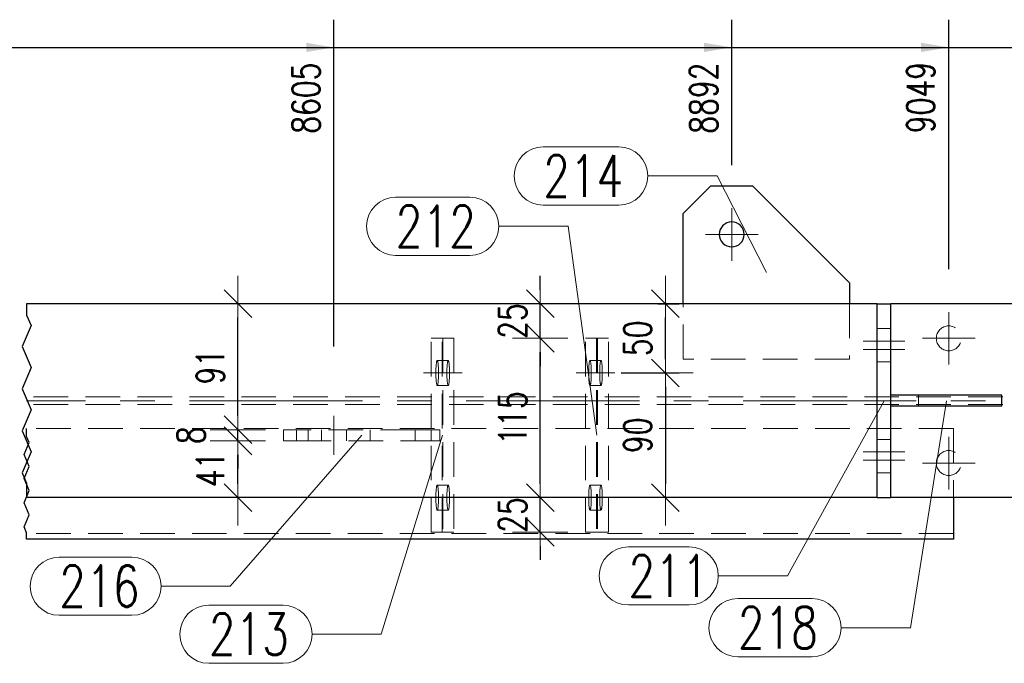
# Model space of a CAD drawing. Header units: millimetres. Extents: x -139 to 714, y 11567 to 12237.
# Tile 37 of 45: x 287 to 358, y 11977 to 12023. Entities that reach past the tile are written whole.
import ezdxf

# ---------------------------------------------------------------- set-up
doc = ezdxf.new("R2010")
doc.units = ezdxf.units.MM
doc.header["$LTSCALE"] = 10
doc.linetypes.add('HIDDEN', pattern=[0.375, 0.25, -0.125])
doc.linetypes.add('MITTE', pattern=[2, 1.25, -0.25, 0.25, -0.25])
doc.layers.get('Defpoints').update_dxf_attribs({"color": 1})
for name, color, linetype, lineweight in [('PS_Bolt', 4, 'Continuous', 13), ('PS_DIM', 4, 'Continuous', 13), ('PS_Hidden', 2, 'HIDDEN', 9), ('PS_Mid', 5, 'MITTE', 15), ('PS_Pos', 1, 'Continuous', 15), ('PS_Shape', 161, 'Continuous', 30), ('PS_SOLID', 7, 'Continuous', 30)]:
    doc.layers.add(name, color=color, linetype=linetype, lineweight=lineweight)
doc.styles.add('simplex', font='simplex.shx', dxfattribs={"width": 0.75})
doc.dimstyles.new('1_10_GŁ_DS1-LS10', dxfattribs={"dimtxt": 2, "dimasz": 2, "dimexe": 2, "dimexo": 5, "dimgap": 1, "dimtad": 1, "dimjust": 4, "dimdec": 0, "dimlfac": 10, "dimtxsty": 'simplex', "dimblk1": 'NONE', "dimsah": 1, "dimcen": 2, "dimclrd": 256, "dimclre": 256, "dimclrt": 3, "dimadec": 1, "dimazin": 0, "dimtfac": 1, "dimtdec": 0, "dimtmove": 2, "dimatfit": 3, "dimfxl": 1, "dimarcsym": 0})
doc.dimstyles.new('1_10_PRZ', dxfattribs={"dimtxt": 2, "dimasz": 1, "dimexe": 2, "dimexo": 5, "dimgap": 1, "dimtad": 1, "dimdec": 0, "dimlfac": 10, "dimtxsty": 'simplex', "dimblk": 'dimznak', "dimcen": 2, "dimse1": 1, "dimse2": 1, "dimclrt": 3, "dimadec": 1, "dimazin": 0, "dimtfac": 1, "dimtdec": 0, "dimtix": 1, "dimtmove": 2, "dimatfit": 3, "dimldrblk": 'dim-grot', "dimfxl": 1, "dimarcsym": 0})
doc.dimstyles.new('1_10_SC', dxfattribs={"dimtxt": 2, "dimasz": 1, "dimexe": 1, "dimexo": 1, "dimgap": 1, "dimtad": 1, "dimdec": 0, "dimlfac": 10, "dimtxsty": 'simplex', "dimblk": 'dimznak', "dimcen": 2, "dimclrd": 256, "dimclre": 256, "dimclrt": 3, "dimadec": 1, "dimazin": 0, "dimtfac": 1, "dimtdec": 0, "dimtix": 1, "dimtmove": 2, "dimatfit": 3, "dimldrblk": 'dim-grot', "dimfxl": 1, "dimarcsym": 0})

# ---------------------------------------------------------------- blocks, each defined once
blk = doc.blocks.new('*D76')
at = {"layer": 'Defpoints', "color": 0, "transparency": 16777216}
for p in [(309.617, 12021.134), (309.617, 11994.534), (-55.079, 11988.634)]:
    blk.add_point(p, dxfattribs=at)
at = {"layer": 'PS_DIM', "lineweight": -2, "transparency": 16777216}
for p, q in [((-55.079, 11993.634), (-55.079, 12023.134)), ((309.617, 11999.534), (309.617, 12023.134)), ((-55.079, 12021.134), (307.617, 12021.134))]:
    blk.add_line(p, q, dxfattribs=at)
at = {"layer": 'PS_DIM', "transparency": 16777216}
blk.add_solid([(307.617, 12021.467), (307.617, 12020.8), (309.617, 12021.134)], dxfattribs=at)
at = {"layer": 'PS_DIM', "color": 3, "transparency": 16777216, "insert": (307.597, 12017.471), "char_height": 2, "attachment_point": 5, "rotation": 90, "style": 'simplex'}
blk.add_mtext('8605', dxfattribs=at)
blk = doc.blocks.new('_None')
blk = doc.blocks.new('*D77')
at = {"layer": 'Defpoints', "color": 0, "transparency": 16777216}
for p in [(338.35, 12021.134), (338.35, 12007.634), (-55.079, 11988.634)]:
    blk.add_point(p, dxfattribs=at)
at = {"layer": 'PS_DIM', "lineweight": -2, "transparency": 16777216}
for p, q in [((-55.079, 11993.634), (-55.079, 12023.134)), ((338.35, 12012.634), (338.35, 12023.134)), ((-55.079, 12021.134), (336.35, 12021.134))]:
    blk.add_line(p, q, dxfattribs=at)
at = {"layer": 'PS_DIM', "transparency": 16777216}
blk.add_solid([(336.35, 12021.467), (336.35, 12020.8), (338.35, 12021.134)], dxfattribs=at)
at = {"layer": 'PS_DIM', "color": 3, "transparency": 16777216, "insert": (336.33, 12017.471), "char_height": 2, "attachment_point": 5, "rotation": 90, "style": 'simplex'}
blk.add_mtext('8892', dxfattribs=at)
blk = doc.blocks.new('*D78')
at = {"layer": 'Defpoints', "color": 0, "transparency": 16777216}
for p in [(354.024, 12021.134), (354.024, 12000.134), (-55.079, 11988.634)]:
    blk.add_point(p, dxfattribs=at)
at = {"layer": 'PS_DIM', "lineweight": -2, "transparency": 16777216}
for p, q in [((-55.079, 11993.634), (-55.079, 12023.134)), ((354.024, 12005.134), (354.024, 12023.134)), ((-55.079, 12021.134), (352.024, 12021.134))]:
    blk.add_line(p, q, dxfattribs=at)
at = {"layer": 'PS_DIM', "transparency": 16777216}
blk.add_solid([(352.024, 12021.467), (352.024, 12020.8), (354.024, 12021.134)], dxfattribs=at)
at = {"layer": 'PS_DIM', "color": 3, "transparency": 16777216, "insert": (352.004, 12017.507), "char_height": 2, "attachment_point": 5, "rotation": 90, "style": 'simplex'}
blk.add_mtext('9049', dxfattribs=at)
blk = doc.blocks.new('*D79')
at = {"layer": 'Defpoints', "color": 0, "transparency": 16777216}
for p in [(363.024, 12021.134), (363.024, 12000.134), (-55.079, 11988.634)]:
    blk.add_point(p, dxfattribs=at)
at = {"layer": 'PS_DIM', "lineweight": -2, "transparency": 16777216}
for p, q in [((-55.079, 11993.634), (-55.079, 12023.134)), ((363.024, 12005.134), (363.024, 12023.134)), ((-55.079, 12021.134), (361.024, 12021.134))]:
    blk.add_line(p, q, dxfattribs=at)
at = {"layer": 'PS_DIM', "transparency": 16777216}
blk.add_solid([(361.024, 12021.467), (361.024, 12020.8), (363.024, 12021.134)], dxfattribs=at)
at = {"layer": 'PS_DIM', "color": 3, "transparency": 16777216, "insert": (361.004, 12017.649), "char_height": 2, "attachment_point": 5, "rotation": 90, "style": 'simplex'}
blk.add_mtext('9139', dxfattribs=at)
blk = doc.blocks.new('*D80')
at = {"layer": 'Defpoints', "color": 0, "transparency": 16777216}
for p in [(368.679, 12021.134), (368.679, 12007.634), (-55.079, 11988.634)]:
    blk.add_point(p, dxfattribs=at)
at = {"layer": 'PS_DIM', "lineweight": -2, "transparency": 16777216}
for p, q in [((-55.079, 11993.634), (-55.079, 12023.134)), ((368.679, 12012.634), (368.679, 12023.134)), ((-55.079, 12021.134), (366.679, 12021.134))]:
    blk.add_line(p, q, dxfattribs=at)
at = {"layer": 'PS_DIM', "transparency": 16777216}
blk.add_solid([(366.679, 12021.467), (366.679, 12020.8), (368.679, 12021.134)], dxfattribs=at)
at = {"layer": 'PS_DIM', "color": 3, "transparency": 16777216, "insert": (366.659, 12017.649), "char_height": 2, "attachment_point": 5, "rotation": 90, "style": 'simplex'}
blk.add_mtext('9196', dxfattribs=at)
blk = doc.blocks.new('*D81')
at = {"layer": 'Defpoints', "color": 0, "transparency": 16777216}
for p in [(466.626, 12021.134), (466.626, 12002.634), (-55.079, 11988.634)]:
    blk.add_point(p, dxfattribs=at)
at = {"layer": 'PS_DIM', "lineweight": -2, "transparency": 16777216}
for p, q in [((-55.079, 11993.634), (-55.079, 12023.134)), ((466.626, 12007.634), (466.626, 12023.134)), ((-55.079, 12021.134), (464.626, 12021.134))]:
    blk.add_line(p, q, dxfattribs=at)
at = {"layer": 'PS_DIM', "transparency": 16777216}
blk.add_solid([(464.626, 12021.467), (464.626, 12020.8), (466.626, 12021.134)], dxfattribs=at)
at = {"layer": 'PS_DIM', "color": 3, "transparency": 16777216, "insert": (464.606, 12017.042), "char_height": 2, "attachment_point": 5, "rotation": 90, "style": 'simplex'}
blk.add_mtext('12015', dxfattribs=at)
blk = doc.blocks.new('dimznak')
at = {"color": 0}
for points in [[(0, 2), (0, -2)], [(-2, 0), (2, 0)]]:
    blk.add_lwpolyline(points, dxfattribs=at)
at = {"color": 2}
blk.add_lwpolyline([(1, 1), (-1, -1)], dxfattribs=at)
blk = doc.blocks.new('*D152')
at = {"layer": 'Defpoints', "color": 0, "transparency": 16777216}
for p in [(302.681, 11992.734), (305.978, 11992.734), (304.527, 11988.634)]:
    blk.add_point(p, dxfattribs=at)
at = {"layer": 'PS_DIM', "color": 0, "lineweight": -2, "transparency": 16777216}
blk.add_line((302.681, 11989.634), (302.681, 11991.734), dxfattribs=at)
for p, rotation in [((302.681, 11992.734), 90), ((302.681, 11988.634), 270)]:
    blk.add_blockref('dimznak', p, dxfattribs=dict(at, rotation=rotation))
at = {"layer": 'PS_DIM', "color": 3, "transparency": 16777216, "insert": (300.681, 11990.684), "char_height": 2, "attachment_point": 5, "rotation": 90, "style": 'simplex'}
blk.add_mtext('41', dxfattribs=at)
blk = doc.blocks.new('dim-grot')
blk.add_hatch(color=256).paths.add_polyline_path([(0, 0), (-2, 0.5), (-2, -0.5)])
blk.add_lwpolyline([(0, 0), (-2, 0.5), (-2, -0.5), (0, 0)])
blk = doc.blocks.new('*D153')
at = {"layer": 'Defpoints', "color": 0, "transparency": 16777216}
for p in [(302.681, 11993.534), (305.978, 11993.534), (305.978, 11992.734)]:
    blk.add_point(p, dxfattribs=at)
at = {"layer": 'PS_DIM', "color": 0, "lineweight": -2, "transparency": 16777216}
for p, q in [((302.681, 11994.534), (302.681, 11995.534)), ((302.681, 11992.734), (302.681, 11993.534)), ((302.681, 11991.734), (302.681, 11990.734))]:
    blk.add_line(p, q, dxfattribs=at)
for p, rotation in [((302.681, 11993.534), 270), ((302.681, 11992.734), 90)]:
    blk.add_blockref('dimznak', p, dxfattribs=dict(at, rotation=rotation))
at = {"layer": 'PS_DIM', "color": 3, "transparency": 16777216, "insert": (299.296, 11993.134), "char_height": 2, "attachment_point": 5, "rotation": 90, "style": 'simplex'}
blk.add_mtext('8', dxfattribs=at)
blk = doc.blocks.new('*D154')
at = {"layer": 'Defpoints', "color": 0, "transparency": 16777216}
for p in [(302.681, 12002.634), (304.91, 12002.634), (305.978, 11993.534)]:
    blk.add_point(p, dxfattribs=at)
at = {"layer": 'PS_DIM', "color": 0, "lineweight": -2, "transparency": 16777216}
blk.add_line((302.681, 11994.534), (302.681, 12001.634), dxfattribs=at)
for p, rotation in [((302.681, 12002.634), 90), ((302.681, 11993.534), 270)]:
    blk.add_blockref('dimznak', p, dxfattribs=dict(at, rotation=rotation))
at = {"layer": 'PS_DIM', "color": 3, "transparency": 16777216, "insert": (300.681, 11998.084), "char_height": 2, "attachment_point": 5, "rotation": 90, "style": 'simplex'}
blk.add_mtext('91', dxfattribs=at)
blk = doc.blocks.new('*D235')
at = {"layer": 'Defpoints', "color": 0, "transparency": 16777216}
for p in [(324.516, 11988.634), (326.428, 11988.634), (327.794, 11986.134)]:
    blk.add_point(p, dxfattribs=at)
at = {"layer": 'PS_DIM', "color": 0, "lineweight": -2, "transparency": 16777216}
for p, q in [((324.516, 11989.634), (324.516, 11990.634)), ((324.516, 11986.134), (324.516, 11988.634)), ((324.516, 11985.134), (324.516, 11984.134))]:
    blk.add_line(p, q, dxfattribs=at)
for p, rotation in [((324.516, 11988.634), 270), ((324.516, 11986.134), 90)]:
    blk.add_blockref('dimznak', p, dxfattribs=dict(at, rotation=rotation))
at = {"layer": 'PS_DIM', "color": 3, "transparency": 16777216, "insert": (322.516, 11987.384), "char_height": 2, "attachment_point": 5, "rotation": 90, "style": 'simplex'}
blk.add_mtext('25', dxfattribs=at)
blk = doc.blocks.new('*D236')
at = {"layer": 'Defpoints', "color": 0, "transparency": 16777216}
for p in [(324.516, 12000.134), (328.192, 12000.134), (326.428, 11988.634)]:
    blk.add_point(p, dxfattribs=at)
at = {"layer": 'PS_DIM', "color": 0, "lineweight": -2, "transparency": 16777216}
blk.add_line((324.516, 11989.634), (324.516, 11999.134), dxfattribs=at)
for p, rotation in [((324.516, 12000.134), 90), ((324.516, 11988.634), 270)]:
    blk.add_blockref('dimznak', p, dxfattribs=dict(at, rotation=rotation))
at = {"layer": 'PS_DIM', "color": 3, "transparency": 16777216, "insert": (322.516, 11994.384), "char_height": 2, "attachment_point": 5, "rotation": 90, "style": 'simplex'}
blk.add_mtext('115', dxfattribs=at)
blk = doc.blocks.new('*D237')
at = {"layer": 'Defpoints', "color": 0, "transparency": 16777216}
for p in [(324.516, 12002.634), (328.192, 12002.634), (328.192, 12000.134)]:
    blk.add_point(p, dxfattribs=at)
at = {"layer": 'PS_DIM', "color": 0, "lineweight": -2, "transparency": 16777216}
for p, q in [((324.516, 12003.634), (324.516, 12004.634)), ((324.516, 12000.134), (324.516, 12002.634)), ((324.516, 11999.134), (324.516, 11998.134))]:
    blk.add_line(p, q, dxfattribs=at)
for p, rotation in [((324.516, 12002.634), 270), ((324.516, 12000.134), 90)]:
    blk.add_blockref('dimznak', p, dxfattribs=dict(at, rotation=rotation))
at = {"layer": 'PS_DIM', "color": 3, "transparency": 16777216, "insert": (322.516, 12001.384), "char_height": 2, "attachment_point": 5, "rotation": 90, "style": 'simplex'}
blk.add_mtext('25', dxfattribs=at)
blk = doc.blocks.new('*D248')
at = {"layer": 'Defpoints', "color": 0, "transparency": 16777216}
for p in [(332.009, 12002.634), (333.559, 12002.634), (329.369, 11997.634)]:
    blk.add_point(p, dxfattribs=at)
at = {"layer": 'PS_DIM', "lineweight": -2, "transparency": 16777216}
for p, q in [((333.009, 12002.634), (334.559, 12002.634)), ((333.559, 11998.634), (333.559, 12001.634)), ((330.369, 11997.634), (334.559, 11997.634))]:
    blk.add_line(p, q, dxfattribs=at)
for p, rotation in [((333.559, 12002.634), 90), ((333.559, 11997.634), 270)]:
    blk.add_blockref('dimznak', p, dxfattribs=dict(at, rotation=rotation))
at = {"layer": 'PS_DIM', "color": 3, "transparency": 16777216, "insert": (331.559, 12000.134), "char_height": 2, "attachment_point": 5, "rotation": 90, "style": 'simplex'}
blk.add_mtext('50', dxfattribs=at)
blk = doc.blocks.new('*D249')
at = {"layer": 'Defpoints', "color": 0, "transparency": 16777216}
for p in [(333.559, 11997.634), (333.559, 11988.634), (333.559, 11988.634)]:
    blk.add_point(p, dxfattribs=at)
at = {"layer": 'PS_DIM', "color": 0, "lineweight": -2, "transparency": 16777216}
blk.add_line((333.559, 11996.634), (333.559, 11989.634), dxfattribs=at)
for p, rotation in [((333.559, 11997.634), 90), ((333.559, 11988.634), 270)]:
    blk.add_blockref('dimznak', p, dxfattribs=dict(at, rotation=rotation))
at = {"layer": 'PS_DIM', "color": 3, "transparency": 16777216, "insert": (331.559, 11993.134), "char_height": 2, "attachment_point": 5, "rotation": 90, "style": 'simplex'}
blk.add_mtext('90', dxfattribs=at)
blk = doc.blocks.new('*X298')
at = {"color": 4, "linetype": 'Continuous'}
blk.add_line((354.024, 11991.134), (354.024, 11991.134), dxfattribs=at)
blk.add_line((354.024, 11991.134), (354.024, 11991.134), dxfattribs=at)
blk.add_line((354.024, 11991.134), (354.024, 11991.134), dxfattribs=at)
blk.add_line((354.024, 11991.134), (354.024, 11991.134), dxfattribs=at)
blk.add_line((354.024, 11991.134), (354.024, 11991.134), dxfattribs=at)
blk = doc.blocks.new('*X301')
at = {"color": 4, "linetype": 'Continuous'}
blk.add_line((354.024, 12000.134), (354.024, 12000.134), dxfattribs=at)
blk.add_line((354.024, 12000.134), (354.024, 12000.134), dxfattribs=at)
blk.add_line((354.024, 12000.134), (354.024, 12000.134), dxfattribs=at)
blk.add_line((354.024, 12000.134), (354.024, 12000.134), dxfattribs=at)
blk.add_line((354.024, 12000.134), (354.024, 12000.134), dxfattribs=at)
blk = doc.blocks.new('*X307')
at = {"color": 1}
for p, q in [((287.42, 12002.634), (287.42, 12001.81)), ((287.42, 12001.81), (287.741, 12001.052)), ((287.741, 12001.052), (287.1, 11999.535)), ((287.1, 11999.535), (287.741, 11998.018)), ((287.741, 11998.018), (287.1, 11996.5)), ((287.1, 11996.5), (287.741, 11994.983)), ((287.741, 11994.983), (287.1, 11993.466)), ((287.1, 11993.466), (287.741, 11991.949)), ((287.42, 11993.039), (287.42, 11993.634)), ((287.237, 11991.739), (287.604, 11992.606)), ((287.604, 11992.606), (287.42, 11993.039)), ((287.741, 11991.949), (287.1, 11990.432)), ((287.604, 11990.872), (287.237, 11991.739)), ((287.1, 11990.432), (287.42, 11989.674)), ((287.237, 11990.005), (287.604, 11990.872)), ((287.604, 11989.138), (287.237, 11990.005)), ((287.42, 11989.674), (287.42, 11988.634)), ((287.237, 11988.271), (287.604, 11989.138)), ((287.604, 11987.405), (287.237, 11988.271)), ((287.237, 11986.538), (287.604, 11987.405)), ((287.42, 11986.104), (287.237, 11986.538)), ((287.42, 11985.634), (287.42, 11986.104))]:
    blk.add_line(p, q, dxfattribs=at)
at = {"layer": 'PS_Hidden', "color": 2, "linetype": 'HIDDEN'}
for p, q in [((334.85, 11998.634), (334.85, 12002.634)), ((346.85, 12002.634), (346.85, 11998.634)), ((349.85, 12000.834), (348.85, 12000.834)), ((316.631, 11986.134), (316.631, 12000.134)), ((316.631, 12000.134), (317.48, 12000.134)), ((317.426, 11986.134), (317.426, 12000.134)), ((317.48, 12000.134), (317.48, 11986.134)), ((318.275, 12000.134), (317.48, 12000.134)), ((318.275, 12000.134), (318.275, 11986.134)), ((327.794, 11986.134), (327.794, 12000.134)), ((327.794, 12000.134), (328.643, 12000.134)), ((328.589, 12000.134), (328.589, 11986.134)), ((328.643, 12000.134), (328.643, 11986.134)), ((328.643, 12000.134), (329.438, 12000.134)), ((329.438, 11986.134), (329.438, 12000.134)), ((316.991, 11998.058), (316.996, 11998.134)), ((316.996, 11998.134), (317.001, 11998.205)), ((317.001, 11998.205), (317.007, 11998.27)), ((317.007, 11998.27), (317.014, 11998.329)), ((317.014, 11998.329), (317.022, 11998.382)), ((317.022, 11998.382), (317.03, 11998.427)), ((317.03, 11998.427), (317.038, 11998.465)), ((317.038, 11998.465), (317.047, 11998.495)), ((317.047, 11998.495), (317.056, 11998.516)), ((317.056, 11998.516), (317.066, 11998.529)), ((317.066, 11998.529), (317.075, 11998.534)), ((317.075, 11998.534), (317.084, 11998.529)), ((317.075, 11998.534), (317.075, 11998.534)), ((317.075, 11998.534), (317.87, 11998.534)), ((317.084, 11998.529), (317.094, 11998.516)), ((317.094, 11998.516), (317.103, 11998.495)), ((317.103, 11998.495), (317.112, 11998.465)), ((317.112, 11998.465), (317.12, 11998.427)), ((317.12, 11998.427), (317.128, 11998.382)), ((317.128, 11998.382), (317.136, 11998.329)), ((317.136, 11998.329), (317.143, 11998.27)), ((317.143, 11998.27), (317.149, 11998.205)), ((317.149, 11998.205), (317.154, 11998.134)), ((317.154, 11998.134), (317.159, 11998.058)), ((317.791, 11998.134), (317.786, 11998.058)), ((317.797, 11998.205), (317.791, 11998.134)), ((317.803, 11998.27), (317.797, 11998.205)), ((317.81, 11998.329), (317.803, 11998.27)), ((317.817, 11998.382), (317.81, 11998.329)), ((317.825, 11998.427), (317.817, 11998.382)), ((317.834, 11998.465), (317.825, 11998.427)), ((317.843, 11998.495), (317.834, 11998.465)), ((317.852, 11998.516), (317.843, 11998.495)), ((317.861, 11998.529), (317.852, 11998.516)), ((317.87, 11998.534), (317.861, 11998.529)), ((317.88, 11998.529), (317.87, 11998.534)), ((317.889, 11998.516), (317.88, 11998.529)), ((317.898, 11998.495), (317.889, 11998.516)), ((317.907, 11998.465), (317.898, 11998.495)), ((317.916, 11998.427), (317.907, 11998.465)), ((317.924, 11998.382), (317.916, 11998.427)), ((317.931, 11998.329), (317.924, 11998.382)), ((317.938, 11998.27), (317.931, 11998.329)), ((317.944, 11998.205), (317.938, 11998.27)), ((317.95, 11998.134), (317.944, 11998.205)), ((317.955, 11998.058), (317.95, 11998.134)), ((328.028, 11998.058), (328.033, 11998.134)), ((328.033, 11998.134), (328.038, 11998.205)), ((328.038, 11998.205), (328.045, 11998.27)), ((328.045, 11998.27), (328.052, 11998.329)), ((328.052, 11998.329), (328.059, 11998.382)), ((328.059, 11998.382), (328.067, 11998.427)), ((328.067, 11998.427), (328.076, 11998.465)), ((328.076, 11998.465), (328.085, 11998.495)), ((328.085, 11998.495), (328.094, 11998.516)), ((328.094, 11998.516), (328.103, 11998.529)), ((328.103, 11998.529), (328.112, 11998.534)), ((328.112, 11998.534), (328.122, 11998.529)), ((328.112, 11998.534), (328.112, 11998.534)), ((328.112, 11998.534), (328.908, 11998.534)), ((328.122, 11998.529), (328.131, 11998.516)), ((328.131, 11998.516), (328.14, 11998.495)), ((328.14, 11998.495), (328.149, 11998.465)), ((328.149, 11998.465), (328.157, 11998.427)), ((328.157, 11998.427), (328.165, 11998.382)), ((328.165, 11998.382), (328.173, 11998.329)), ((328.173, 11998.329), (328.18, 11998.27)), ((328.18, 11998.27), (328.186, 11998.205)), ((328.186, 11998.205), (328.192, 11998.134)), ((328.192, 11998.134), (328.197, 11998.058)), ((328.828, 11998.134), (328.824, 11998.058)), ((328.834, 11998.205), (328.828, 11998.134)), ((328.84, 11998.27), (328.834, 11998.205)), ((328.847, 11998.329), (328.84, 11998.27)), ((328.855, 11998.382), (328.847, 11998.329)), ((328.863, 11998.427), (328.855, 11998.382)), ((328.871, 11998.465), (328.863, 11998.427)), ((328.88, 11998.495), (328.871, 11998.465)), ((328.889, 11998.516), (328.88, 11998.495)), ((328.898, 11998.529), (328.889, 11998.516)), ((328.908, 11998.534), (328.898, 11998.529)), ((328.917, 11998.529), (328.908, 11998.534)), ((328.926, 11998.516), (328.917, 11998.529)), ((328.936, 11998.495), (328.926, 11998.516)), ((328.944, 11998.465), (328.936, 11998.495)), ((328.953, 11998.427), (328.944, 11998.465)), ((328.961, 11998.382), (328.953, 11998.427)), ((328.968, 11998.329), (328.961, 11998.382)), ((328.975, 11998.27), (328.968, 11998.329)), ((328.982, 11998.205), (328.975, 11998.27)), ((328.987, 11998.134), (328.982, 11998.205)), ((328.992, 11998.058), (328.987, 11998.134)), ((346.85, 11998.634), (334.85, 11998.634)), ((349.85, 11998.434), (348.85, 11998.434)), ((316.979, 11997.634), (316.98, 11997.722)), ((316.98, 11997.545), (316.979, 11997.634)), ((316.98, 11997.722), (316.981, 11997.809)), ((316.981, 11997.458), (316.98, 11997.545)), ((316.981, 11997.809), (316.984, 11997.895)), ((316.984, 11997.372), (316.981, 11997.458)), ((316.984, 11997.895), (316.987, 11997.978)), ((316.987, 11997.289), (316.984, 11997.372)), ((316.987, 11997.978), (316.991, 11998.058)), ((317.159, 11998.058), (317.163, 11997.978)), ((317.163, 11997.978), (317.166, 11997.895)), ((317.166, 11997.372), (317.163, 11997.289)), ((317.166, 11997.895), (317.169, 11997.809)), ((317.169, 11997.458), (317.166, 11997.372)), ((317.169, 11997.809), (317.17, 11997.722)), ((317.17, 11997.545), (317.169, 11997.458)), ((317.17, 11997.722), (317.171, 11997.634)), ((317.171, 11997.634), (317.17, 11997.545)), ((317.777, 11997.809), (317.775, 11997.722)), ((317.775, 11997.722), (317.775, 11997.634)), ((317.775, 11997.634), (317.775, 11997.545)), ((317.775, 11997.545), (317.777, 11997.458)), ((317.779, 11997.895), (317.777, 11997.809)), ((317.777, 11997.458), (317.779, 11997.372)), ((317.782, 11997.978), (317.779, 11997.895)), ((317.779, 11997.372), (317.782, 11997.289)), ((317.786, 11998.058), (317.782, 11997.978)), ((317.959, 11997.978), (317.955, 11998.058)), ((317.962, 11997.895), (317.959, 11997.978)), ((317.959, 11997.289), (317.962, 11997.372)), ((317.964, 11997.809), (317.962, 11997.895)), ((317.962, 11997.372), (317.964, 11997.458)), ((317.966, 11997.722), (317.964, 11997.809)), ((317.964, 11997.458), (317.966, 11997.545)), ((317.966, 11997.634), (317.966, 11997.722)), ((317.966, 11997.545), (317.966, 11997.634)), ((328.017, 11997.722), (328.019, 11997.809)), ((328.017, 11997.634), (328.017, 11997.722)), ((328.017, 11997.545), (328.017, 11997.634)), ((328.019, 11997.458), (328.017, 11997.545)), ((328.019, 11997.809), (328.021, 11997.895)), ((328.021, 11997.372), (328.019, 11997.458)), ((328.021, 11997.895), (328.024, 11997.978)), ((328.024, 11997.289), (328.021, 11997.372)), ((328.024, 11997.978), (328.028, 11998.058)), ((328.197, 11998.058), (328.201, 11997.978)), ((328.201, 11997.978), (328.204, 11997.895)), ((328.204, 11997.372), (328.201, 11997.289)), ((328.204, 11997.895), (328.206, 11997.809)), ((328.206, 11997.458), (328.204, 11997.372)), ((328.206, 11997.809), (328.207, 11997.722)), ((328.207, 11997.545), (328.206, 11997.458)), ((328.207, 11997.722), (328.208, 11997.634)), ((328.208, 11997.634), (328.207, 11997.545)), ((328.813, 11997.722), (328.812, 11997.634)), ((328.812, 11997.634), (328.813, 11997.545)), ((328.814, 11997.809), (328.813, 11997.722)), ((328.813, 11997.545), (328.814, 11997.458)), ((328.816, 11997.895), (328.814, 11997.809)), ((328.814, 11997.458), (328.816, 11997.372)), ((328.82, 11997.978), (328.816, 11997.895)), ((328.816, 11997.372), (328.82, 11997.289)), ((328.824, 11998.058), (328.82, 11997.978)), ((328.996, 11997.978), (328.992, 11998.058)), ((328.999, 11997.895), (328.996, 11997.978)), ((328.996, 11997.289), (328.999, 11997.372)), ((329.001, 11997.809), (328.999, 11997.895)), ((328.999, 11997.372), (329.001, 11997.458)), ((329.003, 11997.722), (329.001, 11997.809)), ((329.001, 11997.458), (329.003, 11997.545)), ((329.003, 11997.634), (329.003, 11997.722)), ((329.003, 11997.545), (329.003, 11997.634)), ((316.991, 11997.209), (316.987, 11997.289)), ((316.996, 11997.134), (316.991, 11997.209)), ((317.001, 11997.063), (316.996, 11997.134)), ((317.007, 11996.997), (317.001, 11997.063)), ((317.014, 11996.938), (317.007, 11996.997)), ((317.022, 11996.885), (317.014, 11996.938)), ((317.03, 11996.84), (317.022, 11996.885)), ((317.038, 11996.802), (317.03, 11996.84)), ((317.047, 11996.772), (317.038, 11996.802)), ((317.056, 11996.751), (317.047, 11996.772)), ((317.066, 11996.738), (317.056, 11996.751)), ((317.075, 11996.734), (317.066, 11996.738)), ((317.084, 11996.738), (317.075, 11996.734)), ((317.075, 11996.734), (317.87, 11996.734)), ((317.094, 11996.751), (317.084, 11996.738)), ((317.103, 11996.772), (317.094, 11996.751)), ((317.112, 11996.802), (317.103, 11996.772)), ((317.12, 11996.84), (317.112, 11996.802)), ((317.128, 11996.885), (317.12, 11996.84)), ((317.136, 11996.938), (317.128, 11996.885)), ((317.143, 11996.997), (317.136, 11996.938)), ((317.149, 11997.063), (317.143, 11996.997)), ((317.154, 11997.134), (317.149, 11997.063)), ((317.159, 11997.209), (317.154, 11997.134)), ((317.163, 11997.289), (317.159, 11997.209)), ((317.782, 11997.289), (317.786, 11997.209)), ((317.786, 11997.209), (317.791, 11997.134)), ((317.791, 11997.134), (317.797, 11997.063)), ((317.797, 11997.063), (317.803, 11996.997)), ((317.803, 11996.997), (317.81, 11996.938)), ((317.81, 11996.938), (317.817, 11996.885)), ((317.817, 11996.885), (317.825, 11996.84)), ((317.825, 11996.84), (317.834, 11996.802)), ((317.834, 11996.802), (317.843, 11996.772)), ((317.843, 11996.772), (317.852, 11996.751)), ((317.852, 11996.751), (317.861, 11996.738)), ((317.861, 11996.738), (317.87, 11996.734)), ((317.87, 11996.734), (317.88, 11996.738)), ((317.87, 11996.734), (317.87, 11996.734)), ((317.88, 11996.738), (317.889, 11996.751)), ((317.889, 11996.751), (317.898, 11996.772)), ((317.898, 11996.772), (317.907, 11996.802)), ((317.907, 11996.802), (317.916, 11996.84)), ((317.916, 11996.84), (317.924, 11996.885)), ((317.924, 11996.885), (317.931, 11996.938)), ((317.931, 11996.938), (317.938, 11996.997)), ((317.938, 11996.997), (317.944, 11997.063)), ((317.944, 11997.063), (317.95, 11997.134)), ((317.95, 11997.134), (317.955, 11997.209)), ((317.955, 11997.209), (317.959, 11997.289)), ((328.028, 11997.209), (328.024, 11997.289)), ((328.033, 11997.134), (328.028, 11997.209)), ((328.038, 11997.063), (328.033, 11997.134)), ((328.045, 11996.997), (328.038, 11997.063)), ((328.052, 11996.938), (328.045, 11996.997)), ((328.059, 11996.885), (328.052, 11996.938)), ((328.067, 11996.84), (328.059, 11996.885)), ((328.076, 11996.802), (328.067, 11996.84)), ((328.085, 11996.772), (328.076, 11996.802)), ((328.094, 11996.751), (328.085, 11996.772)), ((328.103, 11996.738), (328.094, 11996.751)), ((328.112, 11996.734), (328.103, 11996.738)), ((328.122, 11996.738), (328.112, 11996.734)), ((328.112, 11996.734), (328.908, 11996.734)), ((328.131, 11996.751), (328.122, 11996.738)), ((328.14, 11996.772), (328.131, 11996.751)), ((328.149, 11996.802), (328.14, 11996.772)), ((328.157, 11996.84), (328.149, 11996.802)), ((328.165, 11996.885), (328.157, 11996.84)), ((328.173, 11996.938), (328.165, 11996.885)), ((328.18, 11996.997), (328.173, 11996.938)), ((328.186, 11997.063), (328.18, 11996.997)), ((328.192, 11997.134), (328.186, 11997.063)), ((328.197, 11997.209), (328.192, 11997.134)), ((328.201, 11997.289), (328.197, 11997.209)), ((328.82, 11997.289), (328.824, 11997.209)), ((328.824, 11997.209), (328.828, 11997.134)), ((328.828, 11997.134), (328.834, 11997.063)), ((328.834, 11997.063), (328.84, 11996.997)), ((328.84, 11996.997), (328.847, 11996.938)), ((328.847, 11996.938), (328.855, 11996.885)), ((328.855, 11996.885), (328.863, 11996.84)), ((328.863, 11996.84), (328.871, 11996.802)), ((328.871, 11996.802), (328.88, 11996.772)), ((328.88, 11996.772), (328.889, 11996.751)), ((328.889, 11996.751), (328.898, 11996.738)), ((328.898, 11996.738), (328.908, 11996.734)), ((328.908, 11996.734), (328.917, 11996.738)), ((328.908, 11996.734), (328.908, 11996.734)), ((328.917, 11996.738), (328.926, 11996.751)), ((328.926, 11996.751), (328.936, 11996.772)), ((328.936, 11996.772), (328.944, 11996.802)), ((328.944, 11996.802), (328.953, 11996.84)), ((328.953, 11996.84), (328.961, 11996.885)), ((328.961, 11996.885), (328.968, 11996.938)), ((328.968, 11996.938), (328.975, 11996.997)), ((328.975, 11996.997), (328.982, 11997.063)), ((328.982, 11997.063), (328.987, 11997.134)), ((328.987, 11997.134), (328.992, 11997.209)), ((328.992, 11997.209), (328.996, 11997.289)), ((351.85, 11995.234), (351.85, 11996.034)), ((391.679, 11995.909), (287.42, 11995.909)), ((391.679, 11995.359), (287.42, 11995.359)), ((354.369, 11993.634), (287.42, 11993.634)), ((306.92, 11993.534), (305.978, 11993.534)), ((305.978, 11993.534), (305.978, 11992.734)), ((306.92, 11993.534), (306.92, 11992.734)), ((315.48, 11993.534), (306.92, 11993.534)), ((307.754, 11992.734), (307.754, 11993.534)), ((308.717, 11992.734), (308.717, 11993.534)), ((310.517, 11992.734), (310.517, 11993.534)), ((312.229, 11993.534), (312.229, 11992.734)), ((315.48, 11993.534), (317.268, 11993.534)), ((315.48, 11992.734), (315.48, 11993.534)), ((316.631, 11992.734), (316.631, 11993.534)), ((317.268, 11993.534), (317.268, 11992.734)), ((354.369, 11993.634), (354.369, 11988.634)), ((306.92, 11992.734), (305.978, 11992.734)), ((306.92, 11992.734), (315.48, 11992.734)), ((317.268, 11992.734), (315.48, 11992.734)), ((349.85, 11992.834), (348.85, 11992.834)), ((349.85, 11990.434), (348.85, 11990.434)), ((316.981, 11988.809), (316.984, 11988.895)), ((316.984, 11988.895), (316.987, 11988.978)), ((316.987, 11988.978), (316.991, 11989.058)), ((316.991, 11989.058), (316.996, 11989.134)), ((316.996, 11989.134), (317.001, 11989.205)), ((317.001, 11989.205), (317.007, 11989.27)), ((317.007, 11989.27), (317.014, 11989.329)), ((317.014, 11989.329), (317.022, 11989.382)), ((317.022, 11989.382), (317.03, 11989.427)), ((317.03, 11989.427), (317.038, 11989.465)), ((317.038, 11989.465), (317.047, 11989.495)), ((317.047, 11989.495), (317.056, 11989.516)), ((317.056, 11989.516), (317.066, 11989.529)), ((317.066, 11989.529), (317.075, 11989.534)), ((317.075, 11989.534), (317.084, 11989.529)), ((317.075, 11989.534), (317.075, 11989.534)), ((317.075, 11989.534), (317.87, 11989.534)), ((317.084, 11989.529), (317.094, 11989.516)), ((317.094, 11989.516), (317.103, 11989.495)), ((317.103, 11989.495), (317.112, 11989.465)), ((317.112, 11989.465), (317.12, 11989.427)), ((317.12, 11989.427), (317.128, 11989.382)), ((317.128, 11989.382), (317.136, 11989.329)), ((317.136, 11989.329), (317.143, 11989.27)), ((317.143, 11989.27), (317.149, 11989.205)), ((317.149, 11989.205), (317.154, 11989.134)), ((317.154, 11989.134), (317.159, 11989.058)), ((317.159, 11989.058), (317.163, 11988.978)), ((317.163, 11988.978), (317.166, 11988.895)), ((317.166, 11988.895), (317.169, 11988.809)), ((317.779, 11988.895), (317.777, 11988.809)), ((317.782, 11988.978), (317.779, 11988.895)), ((317.786, 11989.058), (317.782, 11988.978)), ((317.791, 11989.134), (317.786, 11989.058)), ((317.797, 11989.205), (317.791, 11989.134)), ((317.803, 11989.27), (317.797, 11989.205)), ((317.81, 11989.329), (317.803, 11989.27)), ((317.817, 11989.382), (317.81, 11989.329)), ((317.825, 11989.427), (317.817, 11989.382)), ((317.834, 11989.465), (317.825, 11989.427)), ((317.843, 11989.495), (317.834, 11989.465)), ((317.852, 11989.516), (317.843, 11989.495)), ((317.861, 11989.529), (317.852, 11989.516)), ((317.87, 11989.534), (317.861, 11989.529)), ((317.88, 11989.529), (317.87, 11989.534)), ((317.889, 11989.516), (317.88, 11989.529)), ((317.898, 11989.495), (317.889, 11989.516)), ((317.907, 11989.465), (317.898, 11989.495)), ((317.916, 11989.427), (317.907, 11989.465)), ((317.924, 11989.382), (317.916, 11989.427)), ((317.931, 11989.329), (317.924, 11989.382)), ((317.938, 11989.27), (317.931, 11989.329)), ((317.944, 11989.205), (317.938, 11989.27)), ((317.95, 11989.134), (317.944, 11989.205)), ((317.955, 11989.058), (317.95, 11989.134)), ((317.959, 11988.978), (317.955, 11989.058)), ((317.962, 11988.895), (317.959, 11988.978)), ((317.964, 11988.809), (317.962, 11988.895)), ((328.019, 11988.809), (328.021, 11988.895)), ((328.021, 11988.895), (328.024, 11988.978)), ((328.024, 11988.978), (328.028, 11989.058)), ((328.028, 11989.058), (328.033, 11989.134)), ((328.033, 11989.134), (328.038, 11989.205)), ((328.038, 11989.205), (328.045, 11989.27)), ((328.045, 11989.27), (328.052, 11989.329)), ((328.052, 11989.329), (328.059, 11989.382)), ((328.059, 11989.382), (328.067, 11989.427)), ((328.067, 11989.427), (328.076, 11989.465)), ((328.076, 11989.465), (328.085, 11989.495)), ((328.085, 11989.495), (328.094, 11989.516)), ((328.094, 11989.516), (328.103, 11989.529)), ((328.103, 11989.529), (328.112, 11989.534)), ((328.112, 11989.534), (328.122, 11989.529)), ((328.112, 11989.534), (328.112, 11989.534)), ((328.112, 11989.534), (328.908, 11989.534)), ((328.122, 11989.529), (328.131, 11989.516)), ((328.131, 11989.516), (328.14, 11989.495)), ((328.14, 11989.495), (328.149, 11989.465)), ((328.149, 11989.465), (328.157, 11989.427)), ((328.157, 11989.427), (328.165, 11989.382)), ((328.165, 11989.382), (328.173, 11989.329)), ((328.173, 11989.329), (328.18, 11989.27)), ((328.18, 11989.27), (328.186, 11989.205)), ((328.186, 11989.205), (328.192, 11989.134)), ((328.192, 11989.134), (328.197, 11989.058)), ((328.197, 11989.058), (328.201, 11988.978)), ((328.201, 11988.978), (328.204, 11988.895)), ((328.204, 11988.895), (328.206, 11988.809)), ((328.816, 11988.895), (328.814, 11988.809)), ((328.82, 11988.978), (328.816, 11988.895)), ((328.824, 11989.058), (328.82, 11988.978)), ((328.828, 11989.134), (328.824, 11989.058)), ((328.834, 11989.205), (328.828, 11989.134)), ((328.84, 11989.27), (328.834, 11989.205)), ((328.847, 11989.329), (328.84, 11989.27)), ((328.855, 11989.382), (328.847, 11989.329)), ((328.863, 11989.427), (328.855, 11989.382)), ((328.871, 11989.465), (328.863, 11989.427)), ((328.88, 11989.495), (328.871, 11989.465)), ((328.889, 11989.516), (328.88, 11989.495)), ((328.898, 11989.529), (328.889, 11989.516)), ((328.908, 11989.534), (328.898, 11989.529)), ((328.917, 11989.529), (328.908, 11989.534)), ((328.926, 11989.516), (328.917, 11989.529)), ((328.936, 11989.495), (328.926, 11989.516)), ((328.944, 11989.465), (328.936, 11989.495)), ((328.953, 11989.427), (328.944, 11989.465)), ((328.961, 11989.382), (328.953, 11989.427)), ((328.968, 11989.329), (328.961, 11989.382)), ((328.975, 11989.27), (328.968, 11989.329)), ((328.982, 11989.205), (328.975, 11989.27)), ((328.987, 11989.134), (328.982, 11989.205)), ((328.992, 11989.058), (328.987, 11989.134)), ((328.996, 11988.978), (328.992, 11989.058)), ((328.999, 11988.895), (328.996, 11988.978)), ((329.001, 11988.809), (328.999, 11988.895)), ((316.979, 11988.634), (316.98, 11988.722)), ((316.98, 11988.545), (316.979, 11988.634)), ((316.98, 11988.722), (316.981, 11988.809)), ((316.981, 11988.458), (316.98, 11988.545)), ((316.984, 11988.372), (316.981, 11988.458)), ((316.987, 11988.289), (316.984, 11988.372)), ((316.991, 11988.209), (316.987, 11988.289)), ((316.996, 11988.134), (316.991, 11988.209)), ((317.001, 11988.063), (316.996, 11988.134)), ((317.154, 11988.134), (317.149, 11988.063)), ((317.159, 11988.209), (317.154, 11988.134)), ((317.163, 11988.289), (317.159, 11988.209)), ((317.166, 11988.372), (317.163, 11988.289)), ((317.169, 11988.458), (317.166, 11988.372)), ((317.169, 11988.809), (317.17, 11988.722)), ((317.17, 11988.545), (317.169, 11988.458)), ((317.17, 11988.722), (317.171, 11988.634)), ((317.171, 11988.634), (317.17, 11988.545)), ((317.777, 11988.809), (317.775, 11988.722)), ((317.775, 11988.722), (317.775, 11988.634)), ((317.775, 11988.634), (317.775, 11988.545)), ((317.775, 11988.545), (317.777, 11988.458)), ((317.777, 11988.458), (317.779, 11988.372)), ((317.779, 11988.372), (317.782, 11988.289)), ((317.782, 11988.289), (317.786, 11988.209)), ((317.786, 11988.209), (317.791, 11988.134)), ((317.791, 11988.134), (317.797, 11988.063)), ((317.944, 11988.063), (317.95, 11988.134)), ((317.95, 11988.134), (317.955, 11988.209)), ((317.955, 11988.209), (317.959, 11988.289)), ((317.959, 11988.289), (317.962, 11988.372)), ((317.962, 11988.372), (317.964, 11988.458)), ((317.966, 11988.722), (317.964, 11988.809)), ((317.964, 11988.458), (317.966, 11988.545)), ((317.966, 11988.634), (317.966, 11988.722)), ((317.966, 11988.545), (317.966, 11988.634)), ((328.017, 11988.722), (328.019, 11988.809)), ((328.017, 11988.634), (328.017, 11988.722)), ((328.017, 11988.545), (328.017, 11988.634)), ((328.019, 11988.458), (328.017, 11988.545)), ((328.021, 11988.372), (328.019, 11988.458)), ((328.024, 11988.289), (328.021, 11988.372)), ((328.028, 11988.209), (328.024, 11988.289)), ((328.033, 11988.134), (328.028, 11988.209)), ((328.038, 11988.063), (328.033, 11988.134)), ((328.192, 11988.134), (328.186, 11988.063)), ((328.197, 11988.209), (328.192, 11988.134)), ((328.201, 11988.289), (328.197, 11988.209)), ((328.204, 11988.372), (328.201, 11988.289)), ((328.206, 11988.458), (328.204, 11988.372)), ((328.206, 11988.809), (328.207, 11988.722)), ((328.207, 11988.545), (328.206, 11988.458)), ((328.207, 11988.722), (328.208, 11988.634)), ((328.208, 11988.634), (328.207, 11988.545)), ((328.813, 11988.722), (328.812, 11988.634)), ((328.812, 11988.634), (328.813, 11988.545)), ((328.814, 11988.809), (328.813, 11988.722)), ((328.813, 11988.545), (328.814, 11988.458)), ((328.814, 11988.458), (328.816, 11988.372)), ((328.816, 11988.372), (328.82, 11988.289)), ((328.82, 11988.289), (328.824, 11988.209)), ((328.824, 11988.209), (328.828, 11988.134)), ((328.828, 11988.134), (328.834, 11988.063)), ((328.982, 11988.063), (328.987, 11988.134)), ((328.987, 11988.134), (328.992, 11988.209)), ((328.992, 11988.209), (328.996, 11988.289)), ((328.996, 11988.289), (328.999, 11988.372)), ((328.999, 11988.372), (329.001, 11988.458)), ((329.003, 11988.722), (329.001, 11988.809)), ((329.001, 11988.458), (329.003, 11988.545)), ((329.003, 11988.634), (329.003, 11988.722)), ((329.003, 11988.545), (329.003, 11988.634)), ((317.007, 11987.997), (317.001, 11988.063)), ((317.014, 11987.938), (317.007, 11987.997)), ((317.022, 11987.885), (317.014, 11987.938)), ((317.03, 11987.84), (317.022, 11987.885)), ((317.038, 11987.802), (317.03, 11987.84)), ((317.047, 11987.772), (317.038, 11987.802)), ((317.056, 11987.751), (317.047, 11987.772)), ((317.066, 11987.738), (317.056, 11987.751)), ((317.075, 11987.734), (317.066, 11987.738)), ((317.084, 11987.738), (317.075, 11987.734)), ((317.075, 11987.734), (317.87, 11987.734)), ((317.094, 11987.751), (317.084, 11987.738)), ((317.103, 11987.772), (317.094, 11987.751)), ((317.112, 11987.802), (317.103, 11987.772)), ((317.12, 11987.84), (317.112, 11987.802)), ((317.128, 11987.885), (317.12, 11987.84)), ((317.136, 11987.938), (317.128, 11987.885)), ((317.143, 11987.997), (317.136, 11987.938)), ((317.149, 11988.063), (317.143, 11987.997)), ((317.797, 11988.063), (317.803, 11987.997)), ((317.803, 11987.997), (317.81, 11987.938)), ((317.81, 11987.938), (317.817, 11987.885)), ((317.817, 11987.885), (317.825, 11987.84)), ((317.825, 11987.84), (317.834, 11987.802)), ((317.834, 11987.802), (317.843, 11987.772)), ((317.843, 11987.772), (317.852, 11987.751)), ((317.852, 11987.751), (317.861, 11987.738)), ((317.861, 11987.738), (317.87, 11987.734)), ((317.87, 11987.734), (317.88, 11987.738)), ((317.87, 11987.734), (317.87, 11987.734)), ((317.88, 11987.738), (317.889, 11987.751)), ((317.889, 11987.751), (317.898, 11987.772)), ((317.898, 11987.772), (317.907, 11987.802)), ((317.907, 11987.802), (317.916, 11987.84)), ((317.916, 11987.84), (317.924, 11987.885)), ((317.924, 11987.885), (317.931, 11987.938)), ((317.931, 11987.938), (317.938, 11987.997)), ((317.938, 11987.997), (317.944, 11988.063)), ((328.045, 11987.997), (328.038, 11988.063)), ((328.052, 11987.938), (328.045, 11987.997)), ((328.059, 11987.885), (328.052, 11987.938)), ((328.067, 11987.84), (328.059, 11987.885)), ((328.076, 11987.802), (328.067, 11987.84)), ((328.085, 11987.772), (328.076, 11987.802)), ((328.094, 11987.751), (328.085, 11987.772)), ((328.103, 11987.738), (328.094, 11987.751)), ((328.112, 11987.734), (328.103, 11987.738)), ((328.122, 11987.738), (328.112, 11987.734)), ((328.112, 11987.734), (328.908, 11987.734)), ((328.131, 11987.751), (328.122, 11987.738)), ((328.14, 11987.772), (328.131, 11987.751)), ((328.149, 11987.802), (328.14, 11987.772)), ((328.157, 11987.84), (328.149, 11987.802)), ((328.165, 11987.885), (328.157, 11987.84)), ((328.173, 11987.938), (328.165, 11987.885)), ((328.18, 11987.997), (328.173, 11987.938)), ((328.186, 11988.063), (328.18, 11987.997)), ((328.834, 11988.063), (328.84, 11987.997)), ((328.84, 11987.997), (328.847, 11987.938)), ((328.847, 11987.938), (328.855, 11987.885)), ((328.855, 11987.885), (328.863, 11987.84)), ((328.863, 11987.84), (328.871, 11987.802)), ((328.871, 11987.802), (328.88, 11987.772)), ((328.88, 11987.772), (328.889, 11987.751)), ((328.889, 11987.751), (328.898, 11987.738)), ((328.898, 11987.738), (328.908, 11987.734)), ((328.908, 11987.734), (328.917, 11987.738)), ((328.908, 11987.734), (328.908, 11987.734)), ((328.917, 11987.738), (328.926, 11987.751)), ((328.926, 11987.751), (328.936, 11987.772)), ((328.936, 11987.772), (328.944, 11987.802)), ((328.944, 11987.802), (328.953, 11987.84)), ((328.953, 11987.84), (328.961, 11987.885)), ((328.961, 11987.885), (328.968, 11987.938)), ((328.968, 11987.938), (328.975, 11987.997)), ((328.975, 11987.997), (328.982, 11988.063)), ((354.369, 11986.034), (287.42, 11986.034)), ((317.48, 11986.134), (316.631, 11986.134)), ((318.275, 11986.134), (317.48, 11986.134)), ((328.643, 11986.134), (327.794, 11986.134)), ((328.643, 11986.134), (329.438, 11986.134))]:
    blk.add_line(p, q, dxfattribs=at)
at = {"layer": 'PS_Hidden', "color": 2, "extrusion": (0, 0, -1)}
for centre in [(-354.024, 12000.134), (-354.024, 11991.134)]:
    blk.add_circle(centre, 0.9, dxfattribs=at)
at = {"layer": 'PS_Mid', "color": 5, "linetype": 'MITTE'}
for p, q in [((338.35, 12009.534), (338.35, 12005.734)), ((340.25, 12007.634), (336.45, 12007.634)), ((354.024, 12002.034), (354.024, 11998.234)), ((350.85, 11999.934), (347.85, 11999.934)), ((350.85, 11999.934), (347.85, 11999.934)), ((355.924, 12000.134), (352.124, 12000.134)), ((350.85, 11999.334), (347.85, 11999.334)), ((350.85, 11999.334), (347.85, 11999.334)), ((318.87, 11997.634), (316.075, 11997.634)), ((329.908, 11997.634), (327.112, 11997.634)), ((391.679, 11995.634), (287.42, 11995.634)), ((309.617, 11994.534), (309.617, 11991.734)), ((354.024, 11993.034), (354.024, 11989.234)), ((350.85, 11991.934), (347.85, 11991.934)), ((350.85, 11991.934), (347.85, 11991.934)), ((350.85, 11991.334), (347.85, 11991.334)), ((350.85, 11991.334), (347.85, 11991.334)), ((355.924, 11991.134), (352.124, 11991.134)), ((318.87, 11988.634), (316.075, 11988.634)), ((329.908, 11988.634), (327.112, 11988.634))]:
    blk.add_line(p, q, dxfattribs=at)
at = {"layer": 'PS_SOLID', "color": 7, "linetype": 'Continuous'}
for p, q in [((336.85, 12011.134), (334.85, 12009.134)), ((336.85, 12011.134), (339.85, 12011.134)), ((346.85, 12004.134), (339.85, 12011.134)), ((334.85, 12002.634), (334.85, 12009.134)), ((346.85, 12004.134), (346.85, 12002.634)), ((348.85, 12002.634), (287.42, 12002.634)), ((348.85, 11988.634), (348.85, 12002.634)), ((348.85, 12002.634), (349.85, 12002.634)), ((349.85, 11988.634), (349.85, 12002.634)), ((391.679, 12002.634), (349.85, 12002.634)), ((357.85, 11996.034), (349.85, 11996.034)), ((357.85, 11995.234), (357.85, 11996.034)), ((357.85, 11995.234), (349.85, 11995.234)), ((348.85, 11988.634), (287.42, 11988.634)), ((348.85, 11988.634), (349.85, 11988.634)), ((391.679, 11988.634), (349.85, 11988.634)), ((354.369, 11988.634), (354.369, 11985.634)), ((354.369, 11985.634), (287.42, 11985.634))]:
    blk.add_line(p, q, dxfattribs=at)
at = {"layer": 'PS_SOLID', "color": 7, "extrusion": (0, 0, -1)}
blk.add_circle((-338.35, 12007.634), 0.9, dxfattribs=at)
blk = doc.blocks.new('*X331')
at = {"color": 1}
for p, q in [((324.731, 12013.955), (330.195, 12013.955)), ((332.295, 12011.855), (337.295, 12011.855)), ((340.85, 12004.884), (337.295, 12011.855)), ((324.731, 12009.755), (330.195, 12009.755))]:
    blk.add_line(p, q, dxfattribs=at)
for centre, start, end in [((324.731, 12011.855), 90, 270), ((330.195, 12011.855), 270, 90)]:
    blk.add_arc(centre, 2.1, start, end, dxfattribs=at)
at = {"color": 2, "style": 'simplex', "width": 0.75}
blk.add_text('214', height=3, dxfattribs=at).set_placement((324.731, 12010.355))
blk = doc.blocks.new('*X332')
at = {"color": 1}
for p, q in [((349.35, 11995.634), (342.379, 11982.985)), ((330.886, 11985.085), (335.279, 11985.085)), ((337.379, 11982.985), (342.379, 11982.985)), ((330.886, 11980.885), (335.279, 11980.885))]:
    blk.add_line(p, q, dxfattribs=at)
for centre, start, end in [((330.886, 11982.985), 90, 270), ((335.279, 11982.985), 270, 90)]:
    blk.add_arc(centre, 2.1, start, end, dxfattribs=at)
at = {"color": 2, "style": 'simplex', "width": 0.75}
blk.add_text('211', height=3, dxfattribs=at).set_placement((330.886, 11981.485))
blk = doc.blocks.new('*X333')
at = {"color": 1}
for p, q in [((314.075, 12010.322), (319.432, 12010.322)), ((321.532, 12008.222), (326.532, 12008.222)), ((328.616, 11993.134), (326.532, 12008.222)), ((314.075, 12006.122), (319.432, 12006.122))]:
    blk.add_line(p, q, dxfattribs=at)
for centre, start, end in [((314.075, 12008.222), 90, 270), ((319.432, 12008.222), 270, 90)]:
    blk.add_arc(centre, 2.1, start, end, dxfattribs=at)
at = {"color": 2, "style": 'simplex', "width": 0.75}
blk.add_text('212', height=3, dxfattribs=at).set_placement((314.075, 12006.722))
blk = doc.blocks.new('*X334')
at = {"color": 1}
for p, q in [((353.85, 11995.634), (351.25, 11979.246)), ((338.793, 11981.346), (344.15, 11981.346)), ((346.25, 11979.246), (351.25, 11979.246)), ((338.793, 11977.146), (344.15, 11977.146))]:
    blk.add_line(p, q, dxfattribs=at)
for centre, start, end in [((338.793, 11979.246), 90, 270), ((344.15, 11979.246), 270, 90)]:
    blk.add_arc(centre, 2.1, start, end, dxfattribs=at)
at = {"color": 2, "style": 'simplex', "width": 0.75}
blk.add_text('218', height=3, dxfattribs=at).set_placement((338.793, 11977.746))
blk = doc.blocks.new('*X337')
at = {"color": 1}
for p, q in [((317.453, 11993.134), (313.039, 11978.777)), ((300.582, 11980.877), (305.939, 11980.877)), ((308.039, 11978.777), (313.039, 11978.777)), ((300.582, 11976.677), (305.939, 11976.677))]:
    blk.add_line(p, q, dxfattribs=at)
for centre, start, end in [((300.582, 11978.777), 90, 270), ((305.939, 11978.777), 270, 90)]:
    blk.add_arc(centre, 2.1, start, end, dxfattribs=at)
at = {"color": 2, "style": 'simplex', "width": 0.75}
blk.add_text('213', height=3, dxfattribs=at).set_placement((300.582, 11977.277))
blk = doc.blocks.new('*X338')
at = {"color": 1}
for p, q in [((311.623, 11993.134), (302.131, 11982.242)), ((289.781, 11984.342), (295.031, 11984.342)), ((297.131, 11982.242), (302.131, 11982.242)), ((289.781, 11980.142), (295.031, 11980.142))]:
    blk.add_line(p, q, dxfattribs=at)
for centre, start, end in [((289.781, 11982.242), 90, 270), ((295.031, 11982.242), 270, 90)]:
    blk.add_arc(centre, 2.1, start, end, dxfattribs=at)
at = {"color": 2, "style": 'simplex', "width": 0.75}
blk.add_text('216', height=3, dxfattribs=at).set_placement((289.781, 11980.742))

msp = doc.modelspace()

# ---------------------------------------------------------------- block references
at = {"layer": 'PS_Bolt', "color": 4}
for name in ['*X301', '*X298']:
    msp.add_blockref(name, (0, 0), dxfattribs=at)
at = {"layer": 'PS_Pos'}
for name in ['*X331', '*X333', '*X332', '*X334', '*X338', '*X337']:
    msp.add_blockref(name, (0, 0), dxfattribs=at)
at = {"layer": 'PS_Shape', "color": 6}
msp.add_blockref('*X307', (0, 0), dxfattribs=at)

# ---------------------------------------------------------------- dimensions: what is measured, and where the dimension line sits
at = {"layer": 'PS_DIM'}
for base, p2, text, picture, middle in [((309.617, 12021.134), (309.617, 11994.534), '8605', '*D76', (307.597, 12017.471)), ((338.35, 12021.134), (338.35, 12007.634), '8892', '*D77', (336.33, 12017.471)), ((354.024, 12021.134), (354.024, 12000.134), '9049', '*D78', (352.004, 12017.507)), ((363.024, 12021.134), (363.024, 12000.134), '9139', '*D79', (361.004, 12017.649)), ((368.679, 12021.134), (368.679, 12007.634), '9196', '*D80', (366.659, 12017.649)), ((466.626, 12021.134), (466.626, 12002.634), '12015', '*D81', (464.606, 12017.042))]:
    dim = msp.add_linear_dim(base=base, p1=(-55.079, 11988.634), p2=p2, text=text, dimstyle='1_10_GŁ_DS1-LS10', dxfattribs=at)
    dim.commit()
    dim.dimension.update_dxf_attribs({"geometry": picture, "text_midpoint": middle, "dimtype": 128, "text_rotation": 90})
for base, p1, p2, dimstyle, picture, middle in [((302.681, 12002.634), (305.978, 11993.534), (304.91, 12002.634), '1_10_PRZ', '*D154', (300.681, 11998.084)), ((333.559, 12002.634), (329.369, 11997.634), (332.009, 12002.634), '1_10_SC', '*D248', (331.559, 12000.134)), ((302.681, 11992.734), (304.527, 11988.634), (305.978, 11992.734), '1_10_PRZ', '*D152', (300.681, 11990.684))]:
    dim = msp.add_linear_dim(base=base, p1=p1, p2=p2, angle=90, dimstyle=dimstyle, dxfattribs=at)
    dim.commit()
    dim.dimension.update_dxf_attribs({"geometry": picture, "text_midpoint": middle})
for base, p1, p2, picture, middle in [((324.516, 12002.634), (328.192, 12000.134), (328.192, 12002.634), '*D237', (322.516, 12001.384)), ((324.516, 12000.134), (326.428, 11988.634), (328.192, 12000.134), '*D236', (322.516, 11994.384)), ((333.559, 11988.634), (333.559, 11997.634), (333.559, 11988.634), '*D249', (331.559, 11993.134)), ((324.516, 11988.634), (327.794, 11986.134), (326.428, 11988.634), '*D235', (322.516, 11987.384))]:
    dim = msp.add_linear_dim(base=base, p1=p1, p2=p2, angle=90, dimstyle='1_10_PRZ', override={"dimfxl": 20, "dimfxlon": 1}, dxfattribs=at)
    dim.commit()
    dim.dimension.update_dxf_attribs({"geometry": picture, "text_midpoint": middle})
dim = msp.add_linear_dim(base=(302.681, 11993.534), p1=(305.978, 11992.734), p2=(305.978, 11993.534), angle=90, dimstyle='1_10_PRZ', dxfattribs=at)
dim.commit()
dim.dimension.update_dxf_attribs({"geometry": '*D153', "text_midpoint": (299.296, 11993.134), "dimtype": 128})

doc.saveas('drawing.dxf')
